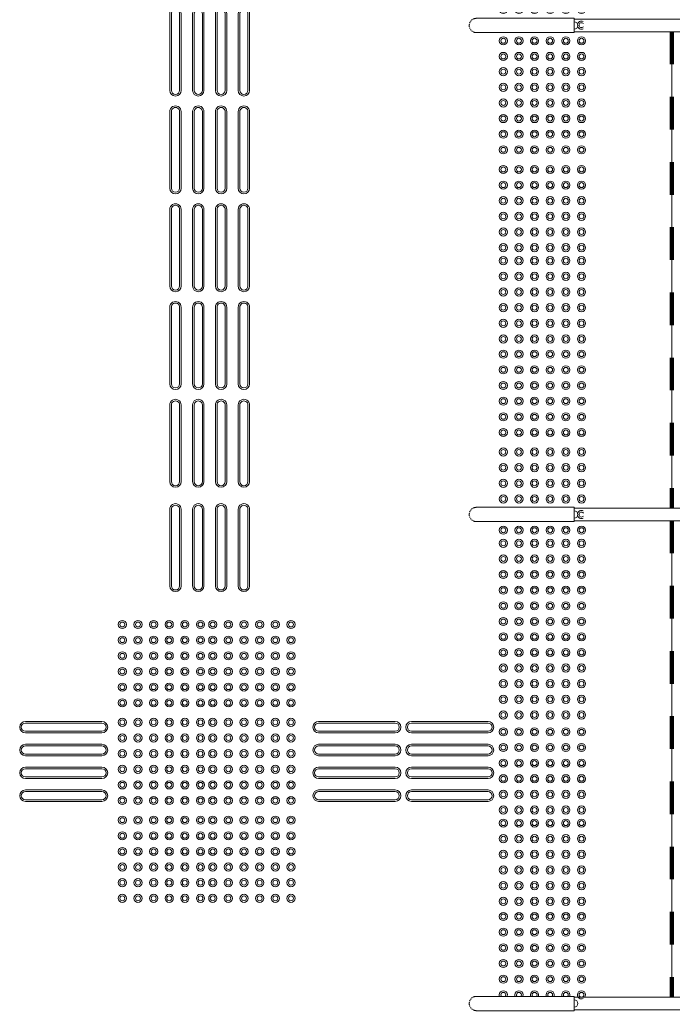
# Model space of a CAD drawing. Header units: metres. Extents: x 2.5 to 42.1, y -73.7 to -48.4.
# Tile 30 of 256: x 7 to 9.1, y -62 to -59. Entities that reach past the tile are written whole.
import ezdxf

# ---------------------------------------------------------------- set-up
doc = ezdxf.new("R2010")
doc.units = ezdxf.units.M
doc.linetypes.add('Traço', pattern=[0.006, 0.003, -0.003])
doc.linetypes.add('Traço_2_', pattern=[0.006, 0.003, -0.003])
doc.layers.add('A-AREA', color=4, linetype='Traço', lineweight=100, true_color=0x00ffff)
for name, color, linetype, lineweight in [('A-FLOR', 7, 'Continuous', 18), ('A-GENM', 7, 'Continuous', 18), ('Balaústres', 7, 'Continuous', 18), ('Corrimão', 7, 'Continuous', 18), ('Guarda-corpos', 7, 'Continuous', 18)]:
    doc.layers.add(name, color=color, linetype=linetype, lineweight=lineweight)

# ---------------------------------------------------------------- blocks, each defined once
blk = doc.blocks.new('Guarda-corpo - 1_-6163817-TÉRREO _0_32m')
at = {"layer": 'Balaústres', "color": 253, "true_color": 0xaaaaaa}
for p, q in [((-0.0153, 0.3162), (-0.0148, 0.3168)), ((-0.0076, 0.3223), (-0.0069, 0.3226)), ((0.0023, 0.3237), (0.003, 0.3236)), ((0.0067, 0.3226), (0.0074, 0.3223)), ((0.0114, 0.3201), (0.012, 0.3196)), ((-0.0191, 0.2032), (-0.0191, 0)), ((0.019, 0), (0.019, 0.2032))]:
    blk.add_line(p, q, dxfattribs=at)
at = {"layer": 'Balaústres', "color": 253, "true_color": 0xaaaaaa, "flags": 128}
for points in [[(-0.0191, 0.3048), (-0.019, 0.3056), (-0.019, 0.3063), (-0.0189, 0.3071), (-0.0188, 0.3078), (-0.0187, 0.3086), (-0.0185, 0.3093), (-0.0183, 0.3101), (-0.0181, 0.3108), (-0.0178, 0.3115), (-0.0175, 0.3122), (-0.0172, 0.3129)], [(-0.0191, 0.3048), (-0.0191, 0.3047), (-0.0191, 0.3045), (-0.0191, 0.3041), (-0.0191, 0.3035), (-0.0191, 0.3028), (-0.0191, 0.3019), (-0.0191, 0.3008), (-0.0191, 0.2996), (-0.0191, 0.2983), (-0.0191, 0.2968), (-0.0191, 0.2951), (-0.0191, 0.2933), (-0.0191, 0.2914), (-0.0191, 0.2893), (-0.0191, 0.2871), (-0.0191, 0.2847), (-0.0191, 0.2822), (-0.0191, 0.2796), (-0.0191, 0.2768), (-0.0191, 0.274), (-0.0191, 0.271), (-0.0191, 0.2679), (-0.0191, 0.2648), (-0.0191, 0.2615), (-0.0191, 0.2581), (-0.0191, 0.2546), (-0.0191, 0.2511), (-0.0191, 0.2475), (-0.0191, 0.2438), (-0.0191, 0.24), (-0.0191, 0.2362), (-0.0191, 0.2323), (-0.0191, 0.2284), (-0.0191, 0.2245), (-0.0191, 0.2205), (-0.0191, 0.2165), (-0.0191, 0.2124), (-0.0191, 0.2084), (-0.0191, 0.2043), (-0.0191, 0.2032)], [(-0.0191, 0.2928), (-0.0191, 0.2947), (-0.0191, 0.2963), (-0.0191, 0.2979), (-0.0191, 0.2993), (-0.0191, 0.3005), (-0.0191, 0.3016), (-0.0191, 0.3026), (-0.0191, 0.3033), (-0.0191, 0.3039), (-0.0191, 0.3044), (-0.0191, 0.3047), (-0.0191, 0.3048), (-0.0191, 0.3048)], [(-0.0121, 0.3195), (-0.0115, 0.32), (-0.0109, 0.3204)], [(-0.0032, 0.3236), (-0.0025, 0.3237), (-0.0017, 0.3238)], [(0.0147, 0.3169), (0.0152, 0.3163), (0.0156, 0.3157)], [(0.0175, 0.3124), (0.0178, 0.3117), (0.018, 0.311), (0.0183, 0.3103), (0.0185, 0.3095), (0.0186, 0.3088), (0.0188, 0.308), (0.0189, 0.3073), (0.019, 0.3065), (0.019, 0.3058), (0.019, 0.305), (0.019, 0.3048)], [(0.019, 0.2032), (0.019, 0.2073), (0.019, 0.2113), (0.019, 0.2154), (0.019, 0.2194), (0.019, 0.2234), (0.019, 0.2274), (0.019, 0.2313), (0.019, 0.2352), (0.019, 0.239), (0.019, 0.2428), (0.019, 0.2465), (0.019, 0.2501), (0.019, 0.2537), (0.019, 0.2572), (0.019, 0.2606), (0.019, 0.2639), (0.019, 0.2671), (0.019, 0.2702), (0.019, 0.2732), (0.019, 0.2761), (0.019, 0.2789), (0.019, 0.2815), (0.019, 0.284), (0.019, 0.2864), (0.019, 0.2887), (0.019, 0.2908), (0.019, 0.2928), (0.019, 0.2947), (0.019, 0.2963), (0.019, 0.2979), (0.019, 0.2993), (0.019, 0.3005), (0.019, 0.3016), (0.019, 0.3026), (0.019, 0.3033), (0.019, 0.3039), (0.019, 0.3044), (0.019, 0.3047), (0.019, 0.3048), (0.019, 0.3048)], [(0.019, 0.3048), (0.019, 0.3047), (0.019, 0.3045), (0.019, 0.3041), (0.019, 0.3035), (0.019, 0.3028), (0.019, 0.3019), (0.019, 0.3008), (0.019, 0.2996), (0.019, 0.2983), (0.019, 0.2968), (0.019, 0.2951), (0.019, 0.2933)], [(0.019, 0.2812), (0.019, 0.2796), (0.019, 0.2768), (0.019, 0.274), (0.019, 0.271), (0.019, 0.2679), (0.019, 0.2648), (0.019, 0.2615), (0.019, 0.2581), (0.019, 0.2546), (0.019, 0.2511), (0.019, 0.2475), (0.019, 0.2438), (0.019, 0.24), (0.019, 0.2362), (0.019, 0.2323), (0.019, 0.2284), (0.019, 0.2245), (0.019, 0.2205), (0.019, 0.2165), (0.019, 0.2124), (0.019, 0.2084), (0.019, 0.2043), (0.019, 0.2032)], [(-0.0191, 0.2032), (-0.0191, 0.2073), (-0.0191, 0.2113), (-0.0191, 0.2154), (-0.0191, 0.2194), (-0.0191, 0.2234), (-0.0191, 0.2274), (-0.0191, 0.2313), (-0.0191, 0.2352), (-0.0191, 0.239), (-0.0191, 0.2428), (-0.0191, 0.2465), (-0.0191, 0.2501), (-0.0191, 0.2525)]]:
    blk.add_lwpolyline(points, dxfattribs=at)
blk = doc.blocks.new('Guarda-corpo - 1_-V13-TÉRREO _0_32m')
at = {"layer": 'Balaústres', "color": 253, "true_color": 0xaaaaaa}
for p, q in [((0, 0), (-0.022, 0)), ((0.022, 0), (0, 0)), ((-0.022, 0), (-0.022, -0.1984)), ((0.022, -0.1984), (0.022, 0))]:
    blk.add_line(p, q, dxfattribs=at)
at = {"layer": 'Balaústres', "color": 253, "true_color": 0xaaaaaa, "flags": 128}
for points in [[(-0.022, -0.2463), (-0.022, -0.2427), (-0.022, -0.239), (-0.022, -0.2352), (-0.022, -0.2314), (-0.022, -0.2275), (-0.022, -0.2236), (-0.022, -0.2197), (-0.022, -0.2157), (-0.022, -0.2117), (-0.022, -0.2076), (-0.022, -0.2036), (-0.022, -0.1995), (-0.022, -0.1984)], [(-0.022, -0.1984), (-0.022, -0.2025), (-0.022, -0.2065), (-0.022, -0.2106), (-0.022, -0.2146), (-0.022, -0.2186), (-0.022, -0.2226), (-0.022, -0.2265), (-0.022, -0.2304), (-0.022, -0.2342), (-0.022, -0.238), (-0.022, -0.2417), (-0.022, -0.2453), (-0.022, -0.2489), (-0.022, -0.2524), (-0.022, -0.2558), (-0.022, -0.2591), (-0.022, -0.2623), (-0.022, -0.2654), (-0.022, -0.2684), (-0.022, -0.2713), (-0.022, -0.2741), (-0.022, -0.2767), (-0.022, -0.2792), (-0.022, -0.2816), (-0.022, -0.2839), (-0.022, -0.286), (-0.022, -0.288), (-0.022, -0.2899), (-0.022, -0.2915), (-0.022, -0.2931), (-0.022, -0.2945), (-0.022, -0.2957), (-0.022, -0.2968), (-0.022, -0.2978), (-0.022, -0.2985), (-0.022, -0.2991), (-0.022, -0.2996), (-0.022, -0.2999), (-0.022, -0.3), (-0.022, -0.3)], [(0.022, -0.1984), (0.022, -0.2025), (0.022, -0.2065), (0.022, -0.2106), (0.022, -0.2146), (0.022, -0.2186), (0.022, -0.2226), (0.022, -0.2265), (0.022, -0.2304), (0.022, -0.2342), (0.022, -0.238), (0.022, -0.2417), (0.022, -0.2453)], [(0.022, -0.3), (0.022, -0.2999), (0.022, -0.2997), (0.022, -0.2993), (0.022, -0.2987), (0.022, -0.298), (0.022, -0.2971), (0.022, -0.296), (0.022, -0.2948), (0.022, -0.2935), (0.022, -0.292), (0.022, -0.2903), (0.022, -0.2885), (0.022, -0.2866), (0.022, -0.2845), (0.022, -0.2823), (0.022, -0.2799), (0.022, -0.2774), (0.022, -0.2748), (0.022, -0.272), (0.022, -0.2692), (0.022, -0.2662), (0.022, -0.2631), (0.022, -0.26), (0.022, -0.2567), (0.022, -0.2533), (0.022, -0.2498), (0.022, -0.2463), (0.022, -0.2427), (0.022, -0.239), (0.022, -0.2352), (0.022, -0.2314), (0.022, -0.2275), (0.022, -0.2236), (0.022, -0.2197), (0.022, -0.2157), (0.022, -0.2117), (0.022, -0.2076), (0.022, -0.2036), (0.022, -0.1995), (0.022, -0.1984)], [(0.022, -0.2634), (0.022, -0.2654), (0.022, -0.2684), (0.022, -0.2713), (0.022, -0.2741), (0.022, -0.2767), (0.022, -0.2792), (0.022, -0.2816), (0.022, -0.2839), (0.022, -0.286), (0.022, -0.288), (0.022, -0.2899), (0.022, -0.2915), (0.022, -0.2931), (0.022, -0.2945), (0.022, -0.2957), (0.022, -0.2968), (0.022, -0.2978), (0.022, -0.2985), (0.022, -0.2991), (0.022, -0.2996), (0.022, -0.2999), (0.022, -0.3), (0.022, -0.3)], [(-0.022, -0.3), (-0.022, -0.2999), (-0.022, -0.2997), (-0.022, -0.2993), (-0.022, -0.2987), (-0.022, -0.298), (-0.022, -0.2971), (-0.022, -0.296), (-0.022, -0.2948), (-0.022, -0.2935), (-0.022, -0.292), (-0.022, -0.2903), (-0.022, -0.2885), (-0.022, -0.2874)], [(-0.0198, -0.3096), (-0.0202, -0.3088), (-0.0205, -0.308), (-0.0208, -0.3071), (-0.0211, -0.3063), (-0.0213, -0.3055), (-0.0215, -0.3046), (-0.0217, -0.3037), (-0.0218, -0.3029), (-0.0219, -0.302), (-0.022, -0.3011), (-0.022, -0.3002), (-0.022, -0.3)], [(0.022, -0.3), (0.022, -0.3009), (0.0219, -0.3018), (0.0218, -0.3026), (0.0217, -0.3035), (0.0216, -0.3044), (0.0214, -0.3052), (0.0211, -0.3061), (0.0209, -0.3069), (0.0206, -0.3078), (0.0203, -0.3086), (0.0199, -0.3094), (0.0195, -0.3102)], [(-0.0164, -0.3147), (-0.017, -0.314), (-0.0175, -0.3133), (-0.018, -0.3126), (-0.0185, -0.3119)], [(-0.0124, -0.3182), (-0.0131, -0.3176), (-0.0138, -0.3171), (-0.0145, -0.3165)], [(-0.0069, -0.3209), (-0.0078, -0.3206), (-0.0086, -0.3203), (-0.0094, -0.3199), (-0.0102, -0.3195)], [(0, -0.322), (-0.0009, -0.322), (-0.0018, -0.3219), (-0.0026, -0.3218), (-0.0035, -0.3217), (-0.0044, -0.3216)], [(0.0046, -0.3215), (0.0037, -0.3217), (0.0029, -0.3218), (0.002, -0.3219), (0.0011, -0.322), (0.0002, -0.322)], [(0.0096, -0.3198), (0.0088, -0.3202), (0.008, -0.3205), (0.0071, -0.3208)], [(0.0147, -0.3164), (0.014, -0.317), (0.0133, -0.3175), (0.0126, -0.318), (0.0119, -0.3185)], [(0.0182, -0.3124), (0.0176, -0.3131), (0.0171, -0.3138), (0.0165, -0.3145)]]:
    blk.add_lwpolyline(points, dxfattribs=at)
at = {"layer": 'Balaústres', "color": 253, "true_color": 0xaaaaaa}
blk.add_arc((0, 0), 0.011, 360, 180, dxfattribs=at)
blk = doc.blocks.new('Guarda-corpo - Guarda-corpo-7190263-TÉRREO _0_32m')
at = {"layer": 'Corrimão', "color": 253, "true_color": 0xaaaaaa}
for p, q in [((8.7765, -61.9594), (8.749, -61.9594)), ((8.749, -61.9975), (8.749, -61.9594)), ((8.7765, -61.9594), (8.749, -61.9594)), ((9.3265, -61.9594), (8.7765, -61.9594)), ((9.949, -61.9594), (9.3265, -61.9594)), ((9.949, -61.9594), (9.949, -61.9975)), ((8.7765, -61.9975), (8.749, -61.9975)), ((8.7765, -61.9975), (8.749, -61.9975)), ((9.3265, -61.9975), (8.7765, -61.9975)), ((9.949, -61.9975), (9.3265, -61.9975))]:
    blk.add_line(p, q, dxfattribs=at)
at = {"rotation": 270}
for name, p in [('Guarda-corpo - 1_-V13-TÉRREO _0_32m', (8.749, -61.9784)), ('Guarda-corpo - 1_-6163817-TÉRREO _0_32m', (9.949, -61.9784))]:
    blk.add_blockref(name, p, dxfattribs=at)
blk = doc.blocks.new('_ARQPWR_ACS Piso tátil direcional - 30 cm Inox-7195131-TÉRREO _0_32m')
at = {"layer": 'A-GENM', "color": 253, "true_color": 0xaaaaaa}
for p, q in [((-0.1175, 0.1225), (0.1175, 0.1225)), ((0.1175, 0.1175), (-0.1175, 0.1175)), ((-0.1175, 0.0925), (0.1175, 0.0925)), ((0.1175, 0.0875), (-0.1175, 0.0875)), ((-0.1175, 0.0525), (0.1175, 0.0525)), ((0.1175, 0.0475), (-0.1175, 0.0475)), ((-0.1175, 0.0225), (0.1175, 0.0225)), ((0.1175, 0.0175), (-0.1175, 0.0175)), ((-0.1175, -0.0175), (0.1175, -0.0175)), ((0.1175, -0.0225), (-0.1175, -0.0225)), ((-0.1175, -0.0475), (0.1175, -0.0475)), ((0.1175, -0.0525), (-0.1175, -0.0525)), ((-0.1175, -0.0875), (0.1175, -0.0875)), ((0.1175, -0.0925), (-0.1175, -0.0925)), ((-0.1175, -0.1175), (0.1175, -0.1175)), ((0.1175, -0.1225), (-0.1175, -0.1225))]:
    blk.add_line(p, q, dxfattribs=at)
for centre, radius, start, end in [((-0.1175, 0.105), 0.0175, 90, 270), ((0.1175, 0.105), 0.0175, 270, 90), ((-0.1175, 0.105), 0.0125, 90, 270), ((0.1175, 0.105), 0.0125, 270, 90), ((-0.1175, 0.035), 0.0175, 90, 270), ((-0.1175, 0.035), 0.0125, 90, 270), ((0.1175, 0.035), 0.0175, 270, 90), ((0.1175, 0.035), 0.0125, 270, 90), ((-0.1175, -0.035), 0.0175, 90, 270), ((-0.1175, -0.035), 0.0125, 90, 270), ((0.1175, -0.035), 0.0175, 270, 90), ((0.1175, -0.035), 0.0125, 270, 90), ((-0.1175, -0.105), 0.0175, 90, 270), ((0.1175, -0.105), 0.0175, 270, 90), ((-0.1175, -0.105), 0.0125, 90, 270), ((0.1175, -0.105), 0.0125, 270, 90)]:
    blk.add_arc(centre, radius, start, end, dxfattribs=at)
blk = doc.blocks.new('_ARQPWR_ACS Piso tátil de alerta - 30 cm Inox-7195133-TÉRREO _0_32m')
at = {"layer": 'A-GENM', "color": 253, "true_color": 0xaaaaaa}
for centre, radius, start, end in [((-0.12, 0.12), 0.0125, 0, 180), ((-0.12, 0.12), 0.0075, 360, 180), ((-0.072, 0.12), 0.0125, 0, 180), ((-0.072, 0.12), 0.0075, 360, 180), ((-0.024, 0.12), 0.0125, 0, 180), ((-0.024, 0.12), 0.0075, 360, 180), ((0.024, 0.12), 0.0125, 0, 180), ((0.024, 0.12), 0.0075, 360, 180), ((0.072, 0.12), 0.0125, 0, 180), ((0.072, 0.12), 0.0075, 360, 180), ((0.12, 0.12), 0.0125, 0, 180), ((0.12, 0.12), 0.0075, 360, 180), ((-0.12, 0.12), 0.0125, 180, 360), ((-0.12, 0.12), 0.0075, 180, 360), ((-0.072, 0.12), 0.0125, 180, 360), ((-0.072, 0.12), 0.0075, 180, 360), ((-0.024, 0.12), 0.0125, 180, 360), ((-0.024, 0.12), 0.0075, 180, 360), ((0.024, 0.12), 0.0125, 180, 360), ((0.024, 0.12), 0.0075, 180, 360), ((0.072, 0.12), 0.0125, 180, 360), ((0.072, 0.12), 0.0075, 180, 360), ((0.12, 0.12), 0.0125, 180, 360), ((0.12, 0.12), 0.0075, 180, 360), ((-0.12, 0.072), 0.0125, 0, 180), ((-0.12, 0.072), 0.0125, 180, 360), ((-0.12, 0.072), 0.0075, 360, 180), ((-0.12, 0.072), 0.0075, 180, 360), ((-0.072, 0.072), 0.0125, 0, 180), ((-0.072, 0.072), 0.0125, 180, 360), ((-0.072, 0.072), 0.0075, 360, 180), ((-0.072, 0.072), 0.0075, 180, 360), ((-0.024, 0.072), 0.0125, 0, 180), ((-0.024, 0.072), 0.0125, 180, 360), ((-0.024, 0.072), 0.0075, 360, 180), ((-0.024, 0.072), 0.0075, 180, 360), ((0.024, 0.072), 0.0125, 0, 180), ((0.024, 0.072), 0.0125, 180, 360), ((0.024, 0.072), 0.0075, 360, 180), ((0.024, 0.072), 0.0075, 180, 360), ((0.072, 0.072), 0.0125, 0, 180), ((0.072, 0.072), 0.0125, 180, 360), ((0.072, 0.072), 0.0075, 360, 180), ((0.072, 0.072), 0.0075, 180, 360), ((0.12, 0.072), 0.0125, 0, 180), ((0.12, 0.072), 0.0125, 180, 360), ((0.12, 0.072), 0.0075, 360, 180), ((0.12, 0.072), 0.0075, 180, 360), ((-0.12, 0.024), 0.0125, 0, 180), ((-0.12, 0.024), 0.0075, 360, 180), ((-0.072, 0.024), 0.0125, 0, 180), ((-0.072, 0.024), 0.0075, 360, 180), ((-0.024, 0.024), 0.0125, 0, 180), ((-0.024, 0.024), 0.0075, 360, 180), ((0.024, 0.024), 0.0125, 0, 180), ((0.024, 0.024), 0.0075, 360, 180), ((0.072, 0.024), 0.0125, 0, 180), ((0.072, 0.024), 0.0075, 360, 180), ((0.12, 0.024), 0.0125, 0, 180), ((0.12, 0.024), 0.0075, 360, 180), ((-0.12, 0.024), 0.0125, 180, 360), ((-0.12, 0.024), 0.0075, 180, 360), ((-0.072, 0.024), 0.0125, 180, 360), ((-0.072, 0.024), 0.0075, 180, 360), ((-0.024, 0.024), 0.0125, 180, 360), ((-0.024, 0.024), 0.0075, 180, 360), ((0.024, 0.024), 0.0125, 180, 360), ((0.024, 0.024), 0.0075, 180, 360), ((0.072, 0.024), 0.0125, 180, 360), ((0.072, 0.024), 0.0075, 180, 360), ((0.12, 0.024), 0.0125, 180, 360), ((0.12, 0.024), 0.0075, 180, 360), ((-0.12, -0.024), 0.0125, 0, 180), ((-0.12, -0.024), 0.0125, 180, 360), ((-0.12, -0.024), 0.0075, 360, 180), ((-0.12, -0.024), 0.0075, 180, 360), ((-0.072, -0.024), 0.0125, 0, 180), ((-0.072, -0.024), 0.0125, 180, 360), ((-0.072, -0.024), 0.0075, 360, 180), ((-0.072, -0.024), 0.0075, 180, 360), ((-0.024, -0.024), 0.0125, 0, 180), ((-0.024, -0.024), 0.0125, 180, 360), ((-0.024, -0.024), 0.0075, 360, 180), ((-0.024, -0.024), 0.0075, 180, 360), ((0.024, -0.024), 0.0125, 0, 180), ((0.024, -0.024), 0.0125, 180, 360), ((0.024, -0.024), 0.0075, 360, 180), ((0.024, -0.024), 0.0075, 180, 360), ((0.072, -0.024), 0.0125, 0, 180), ((0.072, -0.024), 0.0125, 180, 360), ((0.072, -0.024), 0.0075, 360, 180), ((0.072, -0.024), 0.0075, 180, 360), ((0.12, -0.024), 0.0125, 0, 180), ((0.12, -0.024), 0.0125, 180, 360), ((0.12, -0.024), 0.0075, 360, 180), ((0.12, -0.024), 0.0075, 180, 360), ((-0.12, -0.072), 0.0125, 0, 180), ((-0.072, -0.072), 0.0125, 0, 180), ((-0.024, -0.072), 0.0125, 0, 180), ((0.024, -0.072), 0.0125, 0, 180), ((0.072, -0.072), 0.0125, 0, 180), ((0.12, -0.072), 0.0125, 0, 180), ((-0.12, -0.072), 0.0125, 180, 360), ((-0.12, -0.072), 0.0075, 360, 180), ((-0.12, -0.072), 0.0075, 180, 360), ((-0.072, -0.072), 0.0125, 180, 360), ((-0.072, -0.072), 0.0075, 360, 180), ((-0.072, -0.072), 0.0075, 180, 360), ((-0.024, -0.072), 0.0125, 180, 360), ((-0.024, -0.072), 0.0075, 360, 180), ((-0.024, -0.072), 0.0075, 180, 360), ((0.024, -0.072), 0.0125, 180, 360), ((0.024, -0.072), 0.0075, 360, 180), ((0.024, -0.072), 0.0075, 180, 360), ((0.072, -0.072), 0.0125, 180, 360), ((0.072, -0.072), 0.0075, 360, 180), ((0.072, -0.072), 0.0075, 180, 360), ((0.12, -0.072), 0.0125, 180, 360), ((0.12, -0.072), 0.0075, 360, 180), ((0.12, -0.072), 0.0075, 180, 360), ((-0.12, -0.12), 0.0125, 0, 180), ((-0.12, -0.12), 0.0125, 180, 360), ((-0.12, -0.12), 0.0075, 360, 180), ((-0.12, -0.12), 0.0075, 180, 360), ((-0.072, -0.12), 0.0125, 0, 180), ((-0.072, -0.12), 0.0125, 180, 360), ((-0.072, -0.12), 0.0075, 360, 180), ((-0.072, -0.12), 0.0075, 180, 360), ((-0.024, -0.12), 0.0125, 0, 180), ((-0.024, -0.12), 0.0125, 180, 360), ((-0.024, -0.12), 0.0075, 360, 180), ((-0.024, -0.12), 0.0075, 180, 360), ((0.024, -0.12), 0.0125, 0, 180), ((0.024, -0.12), 0.0125, 180, 360), ((0.024, -0.12), 0.0075, 360, 180), ((0.024, -0.12), 0.0075, 180, 360), ((0.072, -0.12), 0.0125, 0, 180), ((0.072, -0.12), 0.0125, 180, 360), ((0.072, -0.12), 0.0075, 360, 180), ((0.072, -0.12), 0.0075, 180, 360), ((0.12, -0.12), 0.0125, 0, 180), ((0.12, -0.12), 0.0125, 180, 360), ((0.12, -0.12), 0.0075, 360, 180), ((0.12, -0.12), 0.0075, 180, 360)]:
    blk.add_arc(centre, radius, start, end, dxfattribs=at)
blk = doc.blocks.new('_ARQPWR_ACS Piso tátil de alerta - 30 cm Inox-V60-TÉRREO _0_32m')
at = {"layer": 'A-GENM', "color": 253, "true_color": 0xaaaaaa}
for centre, radius, start, end in [((-0.12, 0.12), 0.0125, 0, 180), ((-0.12, 0.12), 0.0075, 360, 180), ((-0.072, 0.12), 0.0125, 0, 180), ((-0.072, 0.12), 0.0075, 360, 180), ((-0.024, 0.12), 0.0125, 0, 180), ((-0.024, 0.12), 0.0075, 360, 180), ((0.024, 0.12), 0.0125, 0, 180), ((0.024, 0.12), 0.0075, 360, 180), ((0.072, 0.12), 0.0125, 0, 180), ((0.072, 0.12), 0.0075, 360, 180), ((0.12, 0.12), 0.0125, 0, 180), ((0.12, 0.12), 0.0075, 360, 180), ((-0.12, 0.12), 0.0125, 180, 360), ((-0.12, 0.12), 0.0075, 180, 360), ((-0.072, 0.12), 0.0125, 180, 360), ((-0.072, 0.12), 0.0075, 180, 360), ((-0.024, 0.12), 0.0125, 180, 360), ((-0.024, 0.12), 0.0075, 180, 360), ((0.024, 0.12), 0.0125, 180, 360), ((0.024, 0.12), 0.0075, 180, 360), ((0.072, 0.12), 0.0125, 180, 360), ((0.072, 0.12), 0.0075, 180, 360), ((0.12, 0.12), 0.0125, 180, 360), ((0.12, 0.12), 0.0075, 180, 360), ((-0.12, 0.072), 0.0125, 0, 180), ((-0.12, 0.072), 0.0125, 180, 360), ((-0.12, 0.072), 0.0075, 360, 180), ((-0.12, 0.072), 0.0075, 180, 360), ((-0.072, 0.072), 0.0125, 0, 180), ((-0.072, 0.072), 0.0125, 180, 360), ((-0.072, 0.072), 0.0075, 360, 180), ((-0.072, 0.072), 0.0075, 180, 360), ((-0.024, 0.072), 0.0125, 0, 180), ((-0.024, 0.072), 0.0125, 180, 360), ((-0.024, 0.072), 0.0075, 360, 180), ((-0.024, 0.072), 0.0075, 180, 360), ((0.024, 0.072), 0.0125, 0, 180), ((0.024, 0.072), 0.0125, 180, 360), ((0.024, 0.072), 0.0075, 360, 180), ((0.024, 0.072), 0.0075, 180, 360), ((0.072, 0.072), 0.0125, 0, 180), ((0.072, 0.072), 0.0125, 180, 360), ((0.072, 0.072), 0.0075, 360, 180), ((0.072, 0.072), 0.0075, 180, 360), ((0.12, 0.072), 0.0125, 0, 180), ((0.12, 0.072), 0.0125, 180, 360), ((0.12, 0.072), 0.0075, 360, 180), ((0.12, 0.072), 0.0075, 180, 360), ((-0.12, 0.024), 0.0125, 0, 180), ((-0.12, 0.024), 0.0075, 360, 180), ((-0.072, 0.024), 0.0125, 0, 180), ((-0.072, 0.024), 0.0075, 360, 180), ((-0.024, 0.024), 0.0125, 0, 180), ((-0.024, 0.024), 0.0075, 360, 180), ((0.024, 0.024), 0.0125, 0, 180), ((0.024, 0.024), 0.0075, 360, 180), ((0.072, 0.024), 0.0125, 0, 180), ((0.072, 0.024), 0.0075, 360, 180), ((0.12, 0.024), 0.0125, 0, 180), ((0.12, 0.024), 0.0075, 360, 180), ((-0.12, 0.024), 0.0125, 180, 360), ((-0.12, 0.024), 0.0075, 180, 360), ((-0.072, 0.024), 0.0125, 180, 360), ((-0.072, 0.024), 0.0075, 180, 360), ((-0.024, 0.024), 0.0125, 180, 360), ((-0.024, 0.024), 0.0075, 180, 360), ((0.024, 0.024), 0.0125, 180, 360), ((0.024, 0.024), 0.0075, 180, 360), ((0.072, 0.024), 0.0125, 180, 360), ((0.072, 0.024), 0.0075, 180, 360), ((0.12, 0.024), 0.0125, 180, 360), ((0.12, 0.024), 0.0075, 180, 360), ((-0.12, -0.024), 0.0125, 0, 180), ((-0.12, -0.024), 0.0125, 180, 360), ((-0.12, -0.024), 0.0075, 360, 180), ((-0.12, -0.024), 0.0075, 180, 360), ((-0.072, -0.024), 0.0125, 0, 180), ((-0.072, -0.024), 0.0125, 180, 360), ((-0.072, -0.024), 0.0075, 360, 180), ((-0.072, -0.024), 0.0075, 180, 360), ((-0.024, -0.024), 0.0125, 0, 180), ((-0.024, -0.024), 0.0125, 180, 360), ((-0.024, -0.024), 0.0075, 360, 180), ((-0.024, -0.024), 0.0075, 180, 360), ((0.024, -0.024), 0.0125, 0, 180), ((0.024, -0.024), 0.0125, 180, 360), ((0.024, -0.024), 0.0075, 360, 180), ((0.024, -0.024), 0.0075, 180, 360), ((0.072, -0.024), 0.0125, 0, 180), ((0.072, -0.024), 0.0125, 180, 360), ((0.072, -0.024), 0.0075, 360, 180), ((0.072, -0.024), 0.0075, 180, 360), ((0.12, -0.024), 0.0125, 0, 180), ((0.12, -0.024), 0.0125, 180, 360), ((0.12, -0.024), 0.0075, 360, 180), ((0.12, -0.024), 0.0075, 180, 360), ((-0.12, -0.072), 0.0125, 0, 180), ((-0.072, -0.072), 0.0125, 0, 180), ((-0.024, -0.072), 0.0125, 0, 180), ((0.024, -0.072), 0.0125, 0, 180), ((0.072, -0.072), 0.0125, 0, 180), ((0.12, -0.072), 0.0125, 0, 180), ((-0.12, -0.072), 0.0125, 180, 360), ((-0.12, -0.072), 0.0075, 360, 180), ((-0.12, -0.072), 0.0075, 180, 360), ((-0.072, -0.072), 0.0125, 180, 360), ((-0.072, -0.072), 0.0075, 360, 180), ((-0.072, -0.072), 0.0075, 180, 360), ((-0.024, -0.072), 0.0125, 180, 360), ((-0.024, -0.072), 0.0075, 360, 180), ((-0.024, -0.072), 0.0075, 180, 360), ((0.024, -0.072), 0.0125, 180, 360), ((0.024, -0.072), 0.0075, 360, 180), ((0.024, -0.072), 0.0075, 180, 360), ((0.072, -0.072), 0.0125, 180, 360), ((0.072, -0.072), 0.0075, 360, 180), ((0.072, -0.072), 0.0075, 180, 360), ((0.12, -0.072), 0.0125, 180, 360), ((0.12, -0.072), 0.0075, 360, 180), ((0.12, -0.072), 0.0075, 180, 360), ((-0.12, -0.12), 0.0125, 0, 180), ((-0.12, -0.12), 0.0125, 180, 204.3047), ((-0.12, -0.12), 0.0075, 360, 180), ((-0.12, -0.12), 0.0075, 180, 224.4018), ((-0.12, -0.12), 0.0075, 316.0759, 360), ((-0.12, -0.12), 0.0125, 335.9468, 360), ((-0.072, -0.12), 0.0125, 0, 180), ((-0.072, -0.12), 0.0125, 180, 204.1794), ((-0.072, -0.12), 0.0075, 360, 180), ((-0.072, -0.12), 0.0075, 180, 224.074), ((-0.072, -0.12), 0.0075, 315.5955, 360), ((-0.072, -0.12), 0.0125, 335.416, 360), ((-0.024, -0.12), 0.0125, 0, 180), ((-0.024, -0.12), 0.0125, 180, 203.8253), ((-0.024, -0.12), 0.0075, 360, 180), ((-0.024, -0.12), 0.0075, 180, 223.2295), ((-0.024, -0.12), 0.0075, 316.7705, 360), ((-0.024, -0.12), 0.0125, 336.1747, 360), ((0.024, -0.12), 0.0125, 0, 180), ((0.024, -0.12), 0.0125, 180, 203.8253), ((0.024, -0.12), 0.0075, 360, 180), ((0.024, -0.12), 0.0075, 180, 223.2295), ((0.024, -0.12), 0.0075, 316.7705, 360), ((0.024, -0.12), 0.0125, 336.1747, 360), ((0.072, -0.12), 0.0125, 0, 180), ((0.072, -0.12), 0.0125, 180, 203.8253), ((0.072, -0.12), 0.0075, 360, 180), ((0.072, -0.12), 0.0075, 180, 223.2295), ((0.072, -0.12), 0.0075, 316.7705, 360), ((0.072, -0.12), 0.0125, 336.1747, 360), ((0.12, -0.12), 0.0125, 0, 180), ((0.12, -0.12), 0.0125, 180, 295.4558), ((0.12, -0.12), 0.0075, 360, 180), ((0.12, -0.12), 0.0075, 180, 360), ((0.12, -0.12), 0.0125, 321.1557, 360)]:
    blk.add_arc(centre, radius, start, end, dxfattribs=at)
blk = doc.blocks.new('_ARQPWR_ACS Piso tátil de alerta - 30 cm Inox-V61-TÉRREO _0_32m')
at = {"layer": 'A-GENM', "color": 253, "true_color": 0xaaaaaa}
for centre, radius, start, end in [((-0.12, 0.12), 0.0125, 0, 180), ((-0.12, 0.12), 0.0075, 360, 180), ((-0.072, 0.12), 0.0125, 0, 180), ((-0.072, 0.12), 0.0075, 360, 180), ((-0.024, 0.12), 0.0125, 0, 180), ((-0.024, 0.12), 0.0075, 360, 180), ((0.024, 0.12), 0.0125, 0, 180), ((0.024, 0.12), 0.0075, 360, 180), ((0.072, 0.12), 0.0125, 0, 180), ((0.072, 0.12), 0.0075, 360, 180), ((0.12, 0.12), 0.0125, 0, 180), ((0.12, 0.12), 0.0075, 360, 180), ((-0.12, 0.12), 0.0125, 180, 360), ((-0.12, 0.12), 0.0075, 180, 360), ((-0.072, 0.12), 0.0125, 180, 360), ((-0.072, 0.12), 0.0075, 180, 360), ((-0.024, 0.12), 0.0125, 180, 360), ((-0.024, 0.12), 0.0075, 180, 360), ((0.024, 0.12), 0.0125, 180, 360), ((0.024, 0.12), 0.0075, 180, 360), ((0.072, 0.12), 0.0125, 180, 360), ((0.072, 0.12), 0.0075, 180, 360), ((0.12, 0.12), 0.0125, 180, 360), ((0.12, 0.12), 0.0075, 180, 360), ((-0.12, 0.072), 0.0125, 0, 180), ((-0.12, 0.072), 0.0125, 180, 360), ((-0.12, 0.072), 0.0075, 360, 180), ((-0.12, 0.072), 0.0075, 180, 360), ((-0.072, 0.072), 0.0125, 0, 180), ((-0.072, 0.072), 0.0125, 180, 360), ((-0.072, 0.072), 0.0075, 360, 180), ((-0.072, 0.072), 0.0075, 180, 360), ((-0.024, 0.072), 0.0125, 0, 180), ((-0.024, 0.072), 0.0125, 180, 360), ((-0.024, 0.072), 0.0075, 360, 180), ((-0.024, 0.072), 0.0075, 180, 360), ((0.024, 0.072), 0.0125, 0, 180), ((0.024, 0.072), 0.0125, 180, 360), ((0.024, 0.072), 0.0075, 360, 180), ((0.024, 0.072), 0.0075, 180, 360), ((0.072, 0.072), 0.0125, 0, 180), ((0.072, 0.072), 0.0125, 180, 360), ((0.072, 0.072), 0.0075, 360, 180), ((0.072, 0.072), 0.0075, 180, 360), ((0.12, 0.072), 0.0125, 0, 180), ((0.12, 0.072), 0.0125, 180, 360), ((0.12, 0.072), 0.0075, 360, 180), ((0.12, 0.072), 0.0075, 180, 360), ((-0.12, 0.024), 0.0125, 0, 180), ((-0.12, 0.024), 0.0075, 360, 180), ((-0.072, 0.024), 0.0125, 0, 180), ((-0.072, 0.024), 0.0075, 360, 180), ((-0.024, 0.024), 0.0125, 0, 180), ((-0.024, 0.024), 0.0075, 360, 180), ((0.024, 0.024), 0.0125, 0, 180), ((0.024, 0.024), 0.0075, 360, 180), ((0.072, 0.024), 0.0125, 0, 180), ((0.072, 0.024), 0.0075, 360, 180), ((0.12, 0.024), 0.0125, 0, 180), ((0.12, 0.024), 0.0075, 360, 180), ((-0.12, 0.024), 0.0125, 180, 360), ((-0.12, 0.024), 0.0075, 180, 360), ((-0.072, 0.024), 0.0125, 180, 360), ((-0.072, 0.024), 0.0075, 180, 360), ((-0.024, 0.024), 0.0125, 180, 360), ((-0.024, 0.024), 0.0075, 180, 360), ((0.024, 0.024), 0.0125, 180, 360), ((0.024, 0.024), 0.0075, 180, 360), ((0.072, 0.024), 0.0125, 180, 360), ((0.072, 0.024), 0.0075, 180, 360), ((0.12, 0.024), 0.0125, 180, 360), ((0.12, 0.024), 0.0075, 180, 360), ((-0.12, -0.024), 0.0125, 0, 180), ((-0.12, -0.024), 0.0125, 180, 360), ((-0.12, -0.024), 0.0075, 360, 180), ((-0.12, -0.024), 0.0075, 180, 360), ((-0.072, -0.024), 0.0125, 0, 180), ((-0.072, -0.024), 0.0125, 180, 360), ((-0.072, -0.024), 0.0075, 360, 180), ((-0.072, -0.024), 0.0075, 180, 360), ((-0.024, -0.024), 0.0125, 0, 180), ((-0.024, -0.024), 0.0125, 180, 360), ((-0.024, -0.024), 0.0075, 360, 180), ((-0.024, -0.024), 0.0075, 180, 360), ((0.024, -0.024), 0.0125, 0, 180), ((0.024, -0.024), 0.0125, 180, 360), ((0.024, -0.024), 0.0075, 360, 180), ((0.024, -0.024), 0.0075, 180, 360), ((0.072, -0.024), 0.0125, 0, 180), ((0.072, -0.024), 0.0125, 180, 360), ((0.072, -0.024), 0.0075, 360, 180), ((0.072, -0.024), 0.0075, 180, 360), ((0.12, -0.024), 0.0125, 0, 180), ((0.12, -0.024), 0.0125, 180, 360), ((0.12, -0.024), 0.0075, 360, 180), ((0.12, -0.024), 0.0075, 180, 360), ((0.12, -0.072), 0.0125, 64.5442, 171.5808), ((0.12, -0.072), 0.0125, 188.4192, 295.4558), ((0.12, -0.072), 0.0075, 40, 180), ((0.12, -0.072), 0.0075, 180, 320), ((-0.12, -0.12), 0.0125, 0, 180), ((-0.12, -0.12), 0.0125, 180, 360), ((-0.12, -0.12), 0.0075, 360, 180), ((-0.12, -0.12), 0.0075, 180, 360), ((-0.072, -0.12), 0.0125, 0, 180), ((-0.072, -0.12), 0.0125, 180, 360), ((-0.072, -0.12), 0.0075, 360, 180), ((-0.072, -0.12), 0.0075, 180, 360), ((-0.024, -0.12), 0.0125, 0, 180), ((-0.024, -0.12), 0.0125, 180, 360), ((-0.024, -0.12), 0.0075, 360, 180), ((-0.024, -0.12), 0.0075, 180, 360), ((0.024, -0.12), 0.0125, 0, 180), ((0.024, -0.12), 0.0125, 180, 360), ((0.024, -0.12), 0.0075, 360, 180), ((0.024, -0.12), 0.0075, 180, 360), ((0.072, -0.12), 0.0125, 0, 180), ((0.072, -0.12), 0.0125, 180, 360), ((0.072, -0.12), 0.0075, 360, 180), ((0.072, -0.12), 0.0075, 180, 360), ((0.12, -0.12), 0.0125, 0, 180), ((0.12, -0.12), 0.0125, 180, 360), ((0.12, -0.12), 0.0075, 360, 180), ((0.12, -0.12), 0.0075, 180, 360)]:
    blk.add_arc(centre, radius, start, end, dxfattribs=at)
blk = doc.blocks.new('Guarda-corpo - Guarda-corpo-7904701-TÉRREO _0_32m')
at = {"layer": 'Corrimão', "color": 253, "true_color": 0xaaaaaa}
for p, q in [((8.7765, -60.4594), (8.749, -60.4594)), ((8.749, -60.4975), (8.749, -60.4594)), ((8.7765, -60.4594), (8.749, -60.4594)), ((9.3265, -60.4594), (8.7765, -60.4594)), ((9.949, -60.4594), (9.3265, -60.4594)), ((9.949, -60.4594), (9.949, -60.4975)), ((8.7765, -60.4975), (8.749, -60.4975)), ((8.7765, -60.4975), (8.749, -60.4975)), ((9.3265, -60.4975), (8.7765, -60.4975)), ((9.949, -60.4975), (9.3265, -60.4975))]:
    blk.add_line(p, q, dxfattribs=at)
at = {"rotation": 270}
for name, p in [('Guarda-corpo - 1_-V13-TÉRREO _0_32m', (8.749, -60.4784)), ('Guarda-corpo - 1_-6163817-TÉRREO _0_32m', (9.949, -60.4784))]:
    blk.add_blockref(name, p, dxfattribs=at)
blk = doc.blocks.new('Guarda-corpo - Guarda-corpo-8412140-TÉRREO _0_32m')
at = {"layer": 'Corrimão', "color": 253, "true_color": 0xaaaaaa}
for p, q in [((8.7765, -58.9594), (8.749, -58.9594)), ((8.749, -58.9975), (8.749, -58.9594)), ((8.7765, -58.9594), (8.749, -58.9594)), ((9.3265, -58.9594), (8.7765, -58.9594)), ((9.949, -58.9594), (9.3265, -58.9594)), ((9.949, -58.9594), (9.949, -58.9975)), ((8.7765, -58.9975), (8.749, -58.9975)), ((8.7765, -58.9975), (8.749, -58.9975)), ((9.3265, -58.9975), (8.7765, -58.9975)), ((9.949, -58.9975), (9.3265, -58.9975))]:
    blk.add_line(p, q, dxfattribs=at)
at = {"rotation": 270}
for name, p in [('Guarda-corpo - 1_-V13-TÉRREO _0_32m', (8.749, -58.9784)), ('Guarda-corpo - 1_-6163817-TÉRREO _0_32m', (9.949, -58.9784))]:
    blk.add_blockref(name, p, dxfattribs=at)
blk = doc.blocks.new('_ARQPWR_ACS Piso tátil de alerta - 30 cm Inox-V72-TÉRREO _0_32m')
at = {"layer": 'A-GENM', "color": 253, "true_color": 0xaaaaaa}
for centre, radius, start, end in [((-0.12, 0.12), 0.0125, 0, 180), ((-0.12, 0.12), 0.0075, 360, 180), ((-0.072, 0.12), 0.0125, 0, 180), ((-0.072, 0.12), 0.0075, 360, 180), ((-0.024, 0.12), 0.0125, 0, 180), ((-0.024, 0.12), 0.0075, 360, 180), ((0.024, 0.12), 0.0125, 0, 180), ((0.024, 0.12), 0.0075, 360, 180), ((0.072, 0.12), 0.0125, 0, 180), ((0.072, 0.12), 0.0075, 360, 180), ((0.12, 0.12), 0.0125, 0, 180), ((0.12, 0.12), 0.0075, 360, 180), ((-0.12, 0.12), 0.0125, 180, 360), ((-0.12, 0.12), 0.0075, 180, 360), ((-0.072, 0.12), 0.0125, 180, 360), ((-0.072, 0.12), 0.0075, 180, 360), ((-0.024, 0.12), 0.0125, 180, 360), ((-0.024, 0.12), 0.0075, 180, 360), ((0.024, 0.12), 0.0125, 180, 360), ((0.024, 0.12), 0.0075, 180, 360), ((0.072, 0.12), 0.0125, 180, 360), ((0.072, 0.12), 0.0075, 180, 360), ((0.12, 0.12), 0.0125, 180, 360), ((0.12, 0.12), 0.0075, 180, 360), ((-0.12, 0.072), 0.0125, 0, 180), ((-0.12, 0.072), 0.0125, 180, 360), ((-0.12, 0.072), 0.0075, 360, 180), ((-0.12, 0.072), 0.0075, 180, 360), ((-0.072, 0.072), 0.0125, 0, 180), ((-0.072, 0.072), 0.0125, 180, 360), ((-0.072, 0.072), 0.0075, 360, 180), ((-0.072, 0.072), 0.0075, 180, 360), ((-0.024, 0.072), 0.0125, 0, 180), ((-0.024, 0.072), 0.0125, 180, 360), ((-0.024, 0.072), 0.0075, 360, 180), ((-0.024, 0.072), 0.0075, 180, 360), ((0.024, 0.072), 0.0125, 0, 180), ((0.024, 0.072), 0.0125, 180, 360), ((0.024, 0.072), 0.0075, 360, 180), ((0.024, 0.072), 0.0075, 180, 360), ((0.072, 0.072), 0.0125, 0, 180), ((0.072, 0.072), 0.0125, 180, 360), ((0.072, 0.072), 0.0075, 360, 180), ((0.072, 0.072), 0.0075, 180, 360), ((0.12, 0.072), 0.0125, 0, 180), ((0.12, 0.072), 0.0125, 180, 360), ((0.12, 0.072), 0.0075, 360, 180), ((0.12, 0.072), 0.0075, 180, 360), ((-0.12, 0.024), 0.0125, 0, 180), ((-0.12, 0.024), 0.0075, 360, 180), ((-0.072, 0.024), 0.0125, 0, 180), ((-0.072, 0.024), 0.0075, 360, 180), ((-0.024, 0.024), 0.0125, 0, 180), ((-0.024, 0.024), 0.0075, 360, 180), ((0.024, 0.024), 0.0125, 0, 180), ((0.024, 0.024), 0.0075, 360, 180), ((0.072, 0.024), 0.0125, 0, 180), ((0.072, 0.024), 0.0075, 360, 180), ((0.12, 0.024), 0.0125, 0, 180), ((0.12, 0.024), 0.0075, 360, 180), ((-0.12, 0.024), 0.0125, 180, 360), ((-0.12, 0.024), 0.0075, 180, 360), ((-0.072, 0.024), 0.0125, 180, 360), ((-0.072, 0.024), 0.0075, 180, 360), ((-0.024, 0.024), 0.0125, 180, 360), ((-0.024, 0.024), 0.0075, 180, 360), ((0.024, 0.024), 0.0125, 180, 360), ((0.024, 0.024), 0.0075, 180, 360), ((0.072, 0.024), 0.0125, 180, 360), ((0.072, 0.024), 0.0075, 180, 360), ((0.12, 0.024), 0.0125, 180, 360), ((0.12, 0.024), 0.0075, 180, 360), ((0.12, -0.024), 0.0125, 64.5442, 172.4173), ((0.12, -0.024), 0.0125, 188.4192, 295.4558), ((0.12, -0.024), 0.0075, 40, 180), ((0.12, -0.024), 0.0075, 180, 320), ((-0.12, -0.072), 0.0125, 0, 180), ((-0.072, -0.072), 0.0125, 0, 180), ((-0.024, -0.072), 0.0125, 0, 180), ((0.024, -0.072), 0.0125, 0, 180), ((0.072, -0.072), 0.0125, 0, 180), ((0.12, -0.072), 0.0125, 0, 180), ((-0.12, -0.072), 0.0125, 180, 360), ((-0.12, -0.072), 0.0075, 360, 180), ((-0.12, -0.072), 0.0075, 180, 360), ((-0.072, -0.072), 0.0125, 180, 360), ((-0.072, -0.072), 0.0075, 360, 180), ((-0.072, -0.072), 0.0075, 180, 360), ((-0.024, -0.072), 0.0125, 180, 360), ((-0.024, -0.072), 0.0075, 360, 180), ((-0.024, -0.072), 0.0075, 180, 360), ((0.024, -0.072), 0.0125, 180, 360), ((0.024, -0.072), 0.0075, 360, 180), ((0.024, -0.072), 0.0075, 180, 360), ((0.072, -0.072), 0.0125, 180, 360), ((0.072, -0.072), 0.0075, 360, 180), ((0.072, -0.072), 0.0075, 180, 360), ((0.12, -0.072), 0.0125, 180, 360), ((0.12, -0.072), 0.0075, 360, 180), ((0.12, -0.072), 0.0075, 180, 360), ((-0.12, -0.12), 0.0125, 0, 180), ((-0.12, -0.12), 0.0125, 180, 360), ((-0.12, -0.12), 0.0075, 360, 180), ((-0.12, -0.12), 0.0075, 180, 360), ((-0.072, -0.12), 0.0125, 0, 180), ((-0.072, -0.12), 0.0125, 180, 360), ((-0.072, -0.12), 0.0075, 360, 180), ((-0.072, -0.12), 0.0075, 180, 360), ((-0.024, -0.12), 0.0125, 0, 180), ((-0.024, -0.12), 0.0125, 180, 360), ((-0.024, -0.12), 0.0075, 360, 180), ((-0.024, -0.12), 0.0075, 180, 360), ((0.024, -0.12), 0.0125, 0, 180), ((0.024, -0.12), 0.0125, 180, 360), ((0.024, -0.12), 0.0075, 360, 180), ((0.024, -0.12), 0.0075, 180, 360), ((0.072, -0.12), 0.0125, 0, 180), ((0.072, -0.12), 0.0125, 180, 360), ((0.072, -0.12), 0.0075, 360, 180), ((0.072, -0.12), 0.0075, 180, 360), ((0.12, -0.12), 0.0125, 0, 180), ((0.12, -0.12), 0.0125, 180, 360), ((0.12, -0.12), 0.0075, 360, 180), ((0.12, -0.12), 0.0075, 180, 360)]:
    blk.add_arc(centre, radius, start, end, dxfattribs=at)
blk = doc.blocks.new('4 GRE - ESCOLA DE CINEMA E AUDIOVISUAL CINE REX R07_rvt-1-TÉRREO _0_32m')
at = {"layer": 'A-AREA', "color": 131, "linetype": 'Traço_2_', "true_color": 0xaaffff}
for p, q in [((9.049, -58.9975), (9.049, -60.4594)), ((9.049, -58.9975), (9.049, -60.4594)), ((9.049, -60.4975), (9.049, -61.9594)), ((9.049, -60.4975), (9.049, -61.9594))]:
    blk.add_line(p, q, dxfattribs=at)
at = {"layer": 'A-FLOR', "color": 253, "true_color": 0xaaaaaa}
for p, q in [((9.049, -60.4594), (9.049, -58.9975)), ((9.049, -61.9594), (9.049, -60.4975))]:
    blk.add_line(p, q, dxfattribs=at)
at = {"layer": 'A-GENM', "color": 253, "lineweight": 18, "true_color": 0xaaaaaa}
for name, p in [('_ARQPWR_ACS Piso tátil de alerta - 30 cm Inox-V72-TÉRREO _0_32m', (8.6515, -58.9533)), ('_ARQPWR_ACS Piso tátil de alerta - 30 cm Inox-7195133-TÉRREO _0_32m', (8.6515, -59.24)), ('_ARQPWR_ACS Piso tátil de alerta - 30 cm Inox-7195133-TÉRREO _0_32m', (8.6515, -59.54)), ('_ARQPWR_ACS Piso tátil de alerta - 30 cm Inox-7195133-TÉRREO _0_32m', (8.6515, -59.82)), ('_ARQPWR_ACS Piso tátil de alerta - 30 cm Inox-7195133-TÉRREO _0_32m', (8.6515, -60.1067)), ('_ARQPWR_ACS Piso tátil de alerta - 30 cm Inox-V61-TÉRREO _0_32m', (8.6515, -60.4067)), ('_ARQPWR_ACS Piso tátil de alerta - 30 cm Inox-7195133-TÉRREO _0_32m', (8.6515, -60.6867)), ('_ARQPWR_ACS Piso tátil de alerta - 30 cm Inox-7195133-TÉRREO _0_32m', (7.4823, -60.9359)), ('_ARQPWR_ACS Piso tátil de alerta - 30 cm Inox-7195133-TÉRREO _0_32m', (7.7598, -60.9359)), ('_ARQPWR_ACS Piso tátil de alerta - 30 cm Inox-7195133-TÉRREO _0_32m', (8.6515, -60.9735)), ('_ARQPWR_ACS Piso tátil de alerta - 30 cm Inox-7195133-TÉRREO _0_32m', (7.4823, -61.2359)), ('_ARQPWR_ACS Piso tátil de alerta - 30 cm Inox-7195133-TÉRREO _0_32m', (7.7598, -61.2359)), ('_ARQPWR_ACS Piso tátil de alerta - 30 cm Inox-7195133-TÉRREO _0_32m', (8.6515, -61.265)), ('_ARQPWR_ACS Piso tátil de alerta - 30 cm Inox-7195133-TÉRREO _0_32m', (7.4823, -61.5359)), ('_ARQPWR_ACS Piso tátil de alerta - 30 cm Inox-7195133-TÉRREO _0_32m', (7.7598, -61.5359)), ('_ARQPWR_ACS Piso tátil de alerta - 30 cm Inox-7195133-TÉRREO _0_32m', (8.6515, -61.545)), ('_ARQPWR_ACS Piso tátil de alerta - 30 cm Inox-V60-TÉRREO _0_32m', (8.6515, -61.8317))]:
    blk.add_blockref(name, p, dxfattribs=at)
for p, rotation in [((7.6304, -59.06), 269.9999999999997), ((7.6304, -59.36), 269.9999999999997), ((7.6304, -59.66), 269.9999999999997), ((7.6304, -59.96), 269.9999999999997), ((7.6304, -60.26), 269.9999999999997), ((7.6304, -60.58), 269.9999999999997), ((7.1823, -61.2359), 180), ((8.0823, -61.2359), 180), ((8.3673, -61.2359), 180)]:
    blk.add_blockref('_ARQPWR_ACS Piso tátil direcional - 30 cm Inox-7195131-TÉRREO _0_32m', p, dxfattribs=dict(at, rotation=rotation))
at = {"layer": 'Guarda-corpos', "color": 253, "lineweight": 18, "true_color": 0xaaaaaa}
for name in ['Guarda-corpo - Guarda-corpo-8412140-TÉRREO _0_32m', 'Guarda-corpo - Guarda-corpo-7904701-TÉRREO _0_32m', 'Guarda-corpo - Guarda-corpo-7190263-TÉRREO _0_32m']:
    blk.add_blockref(name, (0, 0), dxfattribs=at)

msp = doc.modelspace()

# ---------------------------------------------------------------- block references
at = {"lineweight": 5}
msp.add_blockref('4 GRE - ESCOLA DE CINEMA E AUDIOVISUAL CINE REX R07_rvt-1-TÉRREO _0_32m', (0, 0), dxfattribs=at)

doc.saveas('drawing.dxf')
